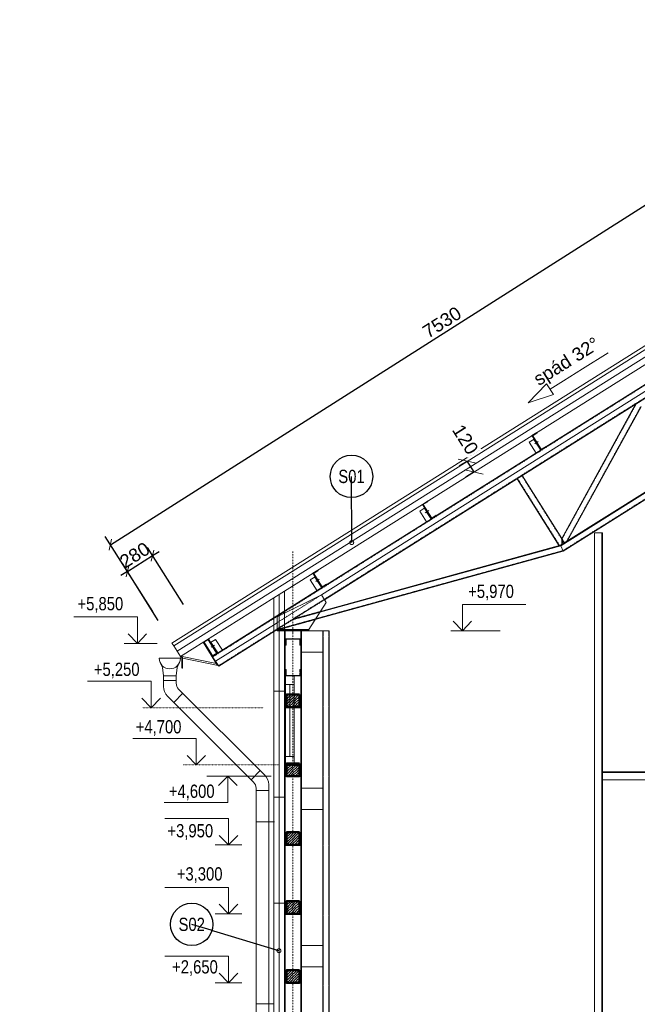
# Model space of a CAD drawing. Header units: millimetres. Extents: x -304119 to 197109, y 7818 to 249585.
# Tile 23 of 42: x -170722 to -164897, y 132531 to 141820. Entities that reach past the tile are written whole.
import ezdxf
from ezdxf import colors
from ezdxf.entities.mleader import LeaderData, LeaderLine
from ezdxf.enums import TextEntityAlignment as Align
from ezdxf.math import Vec2, Vec3

# ---------------------------------------------------------------- set-up
doc = ezdxf.new("R2010")
doc.units = ezdxf.units.MM
doc.set_wipeout_variables(frame=1)
for name, pattern in [('ACAD_ISO10W100', [18, 12, -3, 0, -3]), ('BOURANI', [8.89, 2.54, -6.35]), ('DASHDOT', [25.4, 12.7, -6.35, 0, -6.35]), ('Dashed', [19.05, 12.7, -6.35]), ('DOT', [6.35, 0, -6.35]), ('DXK_LINE_DOT2', [3.9198, 1.9599, -1.9599])]:
    doc.linetypes.add(name, pattern=pattern)
doc.layers.get('Defpoints').update_dxf_attribs({"color": 252, "lineweight": 5})
for name, color, linetype, lineweight in [('CAVNEJSI_POHLED', 252, 'Continuous', 5), ('CKBOURANI', 252, 'BOURANI', 5), ('CKBUBLINY', 252, 'Continuous', 5), ('CKBUBLINY_POPIS', 252, 'Continuous', 5), ('CKIZOLACE', 252, 'Continuous', 5), ('CKKOTY', 252, 'Continuous', 5), ('CKKOTY_VYS', 252, 'Continuous', 5), ('CKKROV', 252, 'Continuous', 5), ('CKOKNA', 252, 'Continuous', 5), ('CKSTENY_OSY', 252, 'DASHDOT', 5), ('CKSTENY_PODROVINOU', 252, 'Continuous', 5), ('CKSTENY_REZ', 252, 'Continuous', 5), ('CKSYMBOLY', 252, 'Continuous', 5), ('CKTEXTY_MALE', 252, 'Continuous', 5), ('CSPROFILY_REZY', 252, 'Continuous', 5), ('EL_BleskUz - bleskozvod', 3, 'ACAD_ISO10W100', 35)]:
    doc.layers.add(name, color=color, linetype=linetype, lineweight=lineweight)
doc.layers.add('CKNETISK', color=252, linetype='Continuous', lineweight=5, plot=False)
doc.styles.get("Standard").update_dxf_attribs({"font": 'arial.ttf'})
doc.linetypes.add('IZOLACE_TEPELNA_OS', pattern='A,0.001,[220,CADKON.SHX,S=0.05,R=0,X=0,Y=0],-1,[220,CADKON.SHX,S=0.05,R=180,X=1,Y=0],-1', length=2.001)
doc.dimstyles.new('CADKON', dxfattribs={"dimscale": 50, "dimtxt": 2.5, "dimasz": 2.5, "dimexe": 1.8, "dimexo": 5, "dimgap": 0.6, "dimtad": 1, "dimrnd": 1, "dimtxsty": 'Standard', "dimblk1": 'OBLIQUE', "dimblk2": 'OBLIQUE', "dimsah": 1, "dimcen": 2.5, "dimadec": 1, "dimazin": 2, "dimtfac": 1, "dimtdec": 4, "dimtix": 1, "dimtmove": 2, "dimatfit": 3, "dimldrblk": 'OPEN30', "dimfxl": 5, "dimfxlon": 1, "dimtfill": 1, "dimtolj": 1, "dimarcsym": 0})

# ---------------------------------------------------------------- blocks, each defined once
blk = doc.blocks.new('*U19')
h = blk.add_hatch()
h.set_pattern_fill('DREVO-PRIC_REZ', color=256, scale=10, style=0)
h.set_pattern_definition([(49, (45, 45), (-11.8525, 11.8525), [20, -220.293]), (45, (58.121, 60.094), (-11.8525, 11.8525), [20, -59.9026]), (41, (72.263, 74.236), (-11.8525, 11.8525), [20, -220.293]), (45, (87.358, 87.358), (-11.8525, 11.8525), [20, -59.9026]), (49, (101.5, 101.5), (-11.8525, 11.8525), [20, -220.293]), (41, (128.763, 130.736), (-11.8525, 11.8525), [20, -220.293]), (49, (158, 158), (-11.8525, 11.8525), [20, -220.293]), (41, (185.263, 187.236), (-11.8525, 11.8525), [20, -220.293])])
h.paths.add_polyline_path([(0, 0), (120, 0), (120, 120), (0, 120)])
at = {"color": 0, "linetype": 'ByBlock', "lineweight": -2}
blk.add_lwpolyline([(0, 0), (120, 0), (120, 120), (0, 120)], close=True, dxfattribs=at)
at = {"lineweight": 50}
blk.add_lwpolyline([(120, 120), (0, 120), (0, 0), (120, 0)], close=True, dxfattribs=at)
blk = doc.blocks.new('*U14')
at = {"color": 0, "linetype": 'ByBlock', "lineweight": -2}
for p, q in [((-445.1, 0), (-159.1, 0)), ((201.6, 0), (53, 0)), ((445.1, 0), (201.6, 59.9)), ((201.6, 59.9), (201.6, -59.9)), ((445.1, 0), (201.6, -59.9)), ((-159.1, 0), (53, 0))]:
    blk.add_line(p, q, dxfattribs=at)
at = {"color": 0, "linetype": 'Continuous', "lineweight": -2, "flags": 8}
blk.add_attdef('SPÁD', text='', height=100, dxfattribs=at).set_placement((4.3, 80), align=Align.CENTER)
blk = doc.blocks.new('CK2D_HEIGHTDIM_E101111F-5637-4D3B-B104-BAC278A7319C')
at = {"color": 0, "linetype": 'ByBlock', "lineweight": -2, "transparency": 16777216}
blk.add_lwpolyline([(-1.75, -1.8), (0, 0), (1.75, -1.8), (0, 0), (0, -5), (12, -5)], dxfattribs=at)
at = {"color": 0, "linetype": 'ByBlock', "lineweight": -2, "transparency": 16777216, "width": 0.8}
blk.add_attdef('VÝŠKA', text='', height=2.5, dxfattribs=at).set_placement((1.25, -4.2), align=Align.BOTTOM_LEFT)
at = {"color": 0, "linetype": 'ByBlock', "lineweight": -2, "transparency": 16777216, "width": 0.8, "flags": 8}
blk.add_attdef('OZNAČENIE', text='', height=2.5, dxfattribs=at).set_placement((1.25, -5.8), align=Align.TOP_LEFT)
at = {"layer": 'CKNETISK', "width": 0.8, "flags": 8}
blk.add_attdef('ZAOKRÚHĽOVANIE', text='', height=2.5, dxfattribs=at).set_placement((13.25, -4.2), align=Align.BOTTOM_LEFT)
blk = doc.blocks.new('CK2D_HEIGHTDIM_E7E90077-A346-4FA0-BE6B-16243E22FE2E')
at = {"color": 0, "linetype": 'ByBlock', "lineweight": -2, "transparency": 16777216}
blk.add_lwpolyline([(-1.75, 1.8), (0, 0), (1.75, 1.8), (0, 0), (0, 5), (12, 5)], dxfattribs=at)
at = {"color": 0, "linetype": 'ByBlock', "lineweight": -2, "transparency": 16777216, "width": 0.8}
blk.add_attdef('VÝŠKA', text='', height=2.5, dxfattribs=at).set_placement((1.25, 5.8), align=Align.BOTTOM_LEFT)
at = {"color": 0, "linetype": 'ByBlock', "lineweight": -2, "transparency": 16777216, "width": 0.8, "flags": 8}
blk.add_attdef('OZNAČENIE', text='', height=2.5, dxfattribs=at).set_placement((1.25, 4.2), align=Align.TOP_LEFT)
at = {"layer": 'CKNETISK', "width": 0.8, "flags": 8}
blk.add_attdef('ZAOKRÚHĽOVANIE', text='', height=2.5, dxfattribs=at).set_placement((13.25, 5.8), align=Align.BOTTOM_LEFT)
blk = doc.blocks.new('_OBLIQUE')
at = {"color": 0, "linetype": 'ByBlock'}
blk.add_line((-0.5, -0.5), (0.5, 0.5), dxfattribs=at)
blk = doc.blocks.new('*D44')
at = {"layer": 'CKKOTY', "color": 0, "lineweight": -2, "transparency": 16777216}
for p, q in [((-163111.1, 140275.6), (-163558.6, 140980.3)), ((-169866.8, 136867.3), (-163510.4, 140904.3)), ((-169467.6, 136238.6), (-169915.1, 136943.2))]:
    blk.add_line(p, q, dxfattribs=at)
at = {"layer": 'Defpoints', "color": 0, "transparency": 16777216}
for p in [(-163510.4, 140904.3), (-162896.7, 139938), (-169253.1, 135900.9)]:
    blk.add_point(p, dxfattribs=at)
at = {"layer": 'CKKOTY', "color": 0, "lineweight": -2, "transparency": 16777216, "xscale": 75, "yscale": 75, "zscale": 75}
for p, rotation in [((-163510.4, 140904.3), 32.419910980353), ((-169866.8, 136867.3), 212.419910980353)]:
    blk.add_blockref('_OBLIQUE', p, dxfattribs=dict(at, rotation=rotation))
at = {"layer": 'CKKOTY', "color": 0, "lineweight": 5, "transparency": 16777216, "insert": (-166738.9, 138965), "char_height": 125, "attachment_point": 5, "rotation": 32.41991}
blk.add_mtext('\\A1;7530', dxfattribs=at)
blk = doc.blocks.new('_Dot')
at = {"color": 0, "lineweight": -2}
blk.add_line((-0.5, 0), (-1, 0), dxfattribs=at)
at = {"color": 0, "const_width": 0.5}
blk.add_lwpolyline([(-0.25, 0, 1), (0.25, 0, 1)], format="xyb", close=True, dxfattribs=at)
blk = doc.blocks.new('*D47')
at = {"layer": 'CKKOTY', "color": 0, "lineweight": -2, "transparency": 16777216}
for p, q in [((-166507.7, 137650.4), (-166577, 137606.8)), ((-166437, 137553.1), (-166500.8, 137654.7)), ((-166443.9, 137548.8), (-166513.2, 137505.2))]:
    blk.add_line(p, q, dxfattribs=at)
at = {"layer": 'Defpoints', "color": 0, "transparency": 16777216}
blk.add_point((-166359.2, 137602), dxfattribs=at)
at = {"layer": 'CKKOTY', "color": 0, "lineweight": -2, "transparency": 16777216, "xscale": 125, "yscale": 125, "zscale": 125, "rotation": 302.1547419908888}
blk.add_blockref('_OBLIQUE', (-166437, 137553.1), dxfattribs=at)
at = {"layer": 'CKKOTY', "color": 0, "lineweight": 5, "transparency": 16777216, "insert": (-166518.9, 137860.1), "char_height": 125, "attachment_point": 5, "rotation": 302.15474, "bg_fill": 3, "box_fill_scale": 1.1, "bg_fill_color": 256, "bg_fill_true_color": 13158600, "bg_fill_transparency": 0}
blk.add_mtext('\\A1;120', dxfattribs=at)
at = {"layer": 'Defpoints', "color": 0, "transparency": 16777216}
for p in [(-166423.1, 137703.6), (-166500.8, 137654.7)]:
    blk.add_point(p, dxfattribs=at)
at = {"layer": 'CKKOTY', "color": 0, "lineweight": -2, "transparency": 16777216, "xscale": 125, "yscale": 125, "zscale": 125, "rotation": 122.1547419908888}
blk.add_blockref('_OBLIQUE', (-166500.8, 137654.7), dxfattribs=at)
blk = doc.blocks.new('_Open30')
at = {"color": 0, "lineweight": -2}
for p, q in [((-1, 0.268), (0, 0)), ((0, 0), (-1, -0.268)), ((0, 0), (-1, 0))]:
    blk.add_line(p, q, dxfattribs=at)
blk = doc.blocks.new('*U24')
at = {"color": 0, "linetype": 'ByBlock', "lineweight": -2}
for p, q in [((-100, 100), (100, 100)), ((-67.9, 11.9), (-89.6, 55.5)), ((-67.9, 11.9), (-60, -64.9)), ((67.9, 11.9), (60, -64.9)), ((67.9, 11.9), (89.6, 55.5)), ((60, -64.9), (-60, -64.9)), ((-60, -64.9), (-60, -134.3)), ((60, -64.9), (60, -164.8)), ((60, -108.3), (-60, -108.3)), ((-83.4, -190.8), (-892.8, -1000.2)), ((21.8, -257.2), (-790, -1068.9)), ((-123.4, -230.8), (-37.7, -316.6)), ((-852.8, -960.2), (-767, -1045.9)), ((-933.4, -1091.5), (-933.4, -5391.1)), ((-933.4, -1148.9), (-813.4, -1148.9)), ((-813.4, -1125.4), (-813.4, -5391.1)), ((-933.4, -5542), (-933.4, -5391.1)), ((-813.4, -5391.1), (-813.4, -5542))]:
    blk.add_line(p, q, dxfattribs=at)
for centre, radius, start, end in [((0, 100), 100, 180, 0), ((-140, -134.3), 80, 315, 0), ((-70.6, -164.8), 130.6, 315, 0), ((-802.8, -1094.9), 130.6, 133.53281, 178.53281), ((-733.4, -1125.4), 80, 135, 180)]:
    blk.add_arc(centre, radius, start, end, dxfattribs=at)
blk = doc.blocks.new('CK_BUBBLE_1_0_0_W_638F085E-B139-4290-94B1-B52A7F8E6AF8')
at = {"color": 0, "linetype": 'DOT', "transparency": 16777216}
blk.add_wipeout([(1, 0), (1, 0.031), (0.998, 0.062), (0.996, 0.092), (0.992, 0.123), (0.988, 0.153), (0.983, 0.184), (0.977, 0.214), (0.97, 0.244), (0.962, 0.274), (0.953, 0.303), (0.943, 0.332), (0.932, 0.361), (0.921, 0.39), (0.908, 0.418), (0.895, 0.446), (0.881, 0.473), (0.866, 0.5), (0.85, 0.526), (0.834, 0.552), (0.816, 0.578), (0.798, 0.603), (0.779, 0.627), (0.759, 0.651), (0.739, 0.674), (0.718, 0.696), (0.696, 0.718), (0.674, 0.739), (0.651, 0.759), (0.627, 0.779), (0.603, 0.798), (0.578, 0.816), (0.552, 0.834), (0.526, 0.85), (0.5, 0.866), (0.473, 0.881), (0.446, 0.895), (0.418, 0.908), (0.39, 0.921), (0.361, 0.932), (0.332, 0.943), (0.303, 0.953), (0.274, 0.962), (0.244, 0.97), (0.214, 0.977), (0.184, 0.983), (0.153, 0.988), (0.123, 0.992), (0.092, 0.996), (0.062, 0.998), (0.031, 1), (0, 1), (-0.031, 1), (-0.062, 0.998), (-0.092, 0.996), (-0.123, 0.992), (-0.153, 0.988), (-0.184, 0.983), (-0.214, 0.977), (-0.244, 0.97), (-0.274, 0.962), (-0.303, 0.953), (-0.332, 0.943), (-0.361, 0.932), (-0.39, 0.921), (-0.418, 0.908), (-0.446, 0.895), (-0.473, 0.881), (-0.5, 0.866), (-0.526, 0.85), (-0.552, 0.834), (-0.578, 0.816), (-0.603, 0.798), (-0.627, 0.779), (-0.651, 0.759), (-0.674, 0.739), (-0.696, 0.718), (-0.718, 0.696), (-0.739, 0.674), (-0.759, 0.651), (-0.779, 0.627), (-0.798, 0.603), (-0.816, 0.578), (-0.834, 0.552), (-0.85, 0.526), (-0.866, 0.5), (-0.881, 0.473), (-0.895, 0.446), (-0.908, 0.418), (-0.921, 0.39), (-0.932, 0.361), (-0.943, 0.332), (-0.953, 0.303), (-0.962, 0.274), (-0.97, 0.244), (-0.977, 0.214), (-0.983, 0.184), (-0.988, 0.153), (-0.992, 0.123), (-0.996, 0.092), (-0.998, 0.062), (-1, 0.031), (-1, 0), (-1, -0.031), (-0.998, -0.062), (-0.996, -0.092), (-0.992, -0.123), (-0.988, -0.153), (-0.983, -0.184), (-0.977, -0.214), (-0.97, -0.244), (-0.962, -0.274), (-0.953, -0.303), (-0.943, -0.332), (-0.932, -0.361), (-0.921, -0.39), (-0.908, -0.418), (-0.895, -0.446), (-0.881, -0.473), (-0.866, -0.5), (-0.85, -0.526), (-0.834, -0.552), (-0.816, -0.578), (-0.798, -0.603), (-0.779, -0.627), (-0.759, -0.651), (-0.739, -0.674), (-0.718, -0.696), (-0.696, -0.718), (-0.674, -0.739), (-0.651, -0.759), (-0.627, -0.779), (-0.603, -0.798), (-0.578, -0.816), (-0.552, -0.834), (-0.526, -0.85), (-0.5, -0.866), (-0.473, -0.881), (-0.446, -0.895), (-0.418, -0.908), (-0.39, -0.921), (-0.361, -0.932), (-0.332, -0.943), (-0.303, -0.953), (-0.274, -0.962), (-0.244, -0.97), (-0.214, -0.977), (-0.184, -0.983), (-0.153, -0.988), (-0.123, -0.992), (-0.092, -0.996), (-0.062, -0.998), (-0.031, -1), (0, -1), (0.031, -1), (0.062, -0.998), (0.092, -0.996), (0.123, -0.992), (0.153, -0.988), (0.184, -0.983), (0.214, -0.977), (0.244, -0.97), (0.274, -0.962), (0.303, -0.953), (0.332, -0.943), (0.361, -0.932), (0.39, -0.921), (0.418, -0.908), (0.446, -0.895), (0.473, -0.881), (0.5, -0.866), (0.526, -0.85), (0.552, -0.834), (0.578, -0.816), (0.603, -0.798), (0.627, -0.779), (0.651, -0.759), (0.674, -0.739), (0.696, -0.718), (0.718, -0.696), (0.739, -0.674), (0.759, -0.651), (0.779, -0.627), (0.798, -0.603), (0.816, -0.578), (0.834, -0.552), (0.85, -0.526), (0.866, -0.5), (0.881, -0.473), (0.895, -0.446), (0.908, -0.418), (0.921, -0.39), (0.932, -0.361), (0.943, -0.332), (0.953, -0.303), (0.962, -0.274), (0.97, -0.244), (0.977, -0.214), (0.983, -0.184), (0.988, -0.153), (0.992, -0.123), (0.996, -0.092), (0.998, -0.062), (1, -0.031)], dxfattribs=at)
at = {"color": 0, "linetype": 'ByBlock', "lineweight": -2, "transparency": 16777216}
blk.add_circle((0, 0), 1, dxfattribs=at)
at = {"layer": 'CKBUBLINY_POPIS', "linetype": 'ByBlock', "lineweight": -2, "transparency": 16777216, "width": 0.8}
blk.add_attdef('NUM1', text='', height=0.625, dxfattribs=at).set_placement((0, 0), align=Align.MIDDLE_CENTER)
blk = doc.blocks.new('_DotSmall')
at = {"color": 0, "const_width": 0.5}
blk.add_lwpolyline([(-0.0625, 0, 1), (0.0625, 0, 1)], format="xyb", close=True, dxfattribs=at)
blk = doc.blocks.new('*D49')
at = {"layer": 'CKKOTY', "color": 0, "lineweight": -2, "transparency": 16777216}
for p, q in [((-169178.3, 136302.3), (-169516.6, 136840.3)), ((-169705.6, 136615.2), (-169468.7, 136764.1)), ((-169468.7, 136764.1), (-169405.2, 136804.1)), ((-169415.2, 136153.4), (-169753.5, 136691.4)), ((-169705.6, 136615.2), (-169769.1, 136575.3))]:
    blk.add_line(p, q, dxfattribs=at)
at = {"layer": 'Defpoints', "color": 0, "transparency": 16777216}
for p in [(-169468.7, 136764.1), (-168965.5, 135963.6), (-169202.3, 135814.7)]:
    blk.add_point(p, dxfattribs=at)
at = {"layer": 'CKKOTY', "color": 0, "lineweight": -2, "transparency": 16777216, "xscale": 75, "yscale": 75, "zscale": 75}
for p, rotation in [((-169468.7, 136764.1), 212.1547419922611), ((-169705.6, 136615.2), 32.15474199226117)]:
    blk.add_blockref('_OBLIQUE', p, dxfattribs=dict(at, rotation=rotation))
at = {"layer": 'CKKOTY', "color": 0, "lineweight": 5, "transparency": 16777216, "insert": (-169637, 136769.1), "char_height": 125, "attachment_point": 5, "rotation": 32.15474}
blk.add_mtext('\\A1;280', dxfattribs=at)

msp = doc.modelspace()

# ---------------------------------------------------------------- linework, layer by layer
at = {"color": 252, "linetype": 'Continuous', "lineweight": 5}
for p, q in [((-165864.48721, 137818.51382), (-165830.62266, 137839.80213)), ((-166897.35607, 137169.22043), (-166863.49152, 137190.50874)), ((-167930.22494, 136519.92703), (-167896.36038, 136541.21534)), ((-168144.35009, 136085.62076), (-168144.35009, 136035.62076)), ((-168920.88607, 135944.41377), (-168859.68218, 135847.05318)), ((-168883.08879, 135920.92727), (-168916.95334, 135899.63896))]:
    msp.add_line(p, q, dxfattribs=at)
at = {"color": 252, "linetype": 'DXK_LINE_DOT2', "lineweight": 5}
for p, q in [((-168947.25406, 135975.08508), (-168942.17438, 135978.27832)), ((-168857.02168, 135842.82096), (-168903.58488, 135813.54871)), ((-168857.02115, 135842.82011), (-168862.10083, 135839.62686))]:
    msp.add_line(p, q, dxfattribs=at)
at = {"layer": 'CAVNEJSI_POHLED', "color": 252, "lineweight": 5}
for p, q in [((-169206.00427, 135795.88975), (-169198.71141, 135817.01119)), ((-168492.61634, 134252.94854), (-168319.35009, 134252.94854)), ((-168492.61634, 132536.18376), (-168324.35009, 132536.18376))]:
    msp.add_line(p, q, dxfattribs=at)
at = {"layer": 'CKBOURANI', "color": 252, "lineweight": 5, "ltscale": 0.2}
for p, q in [((-169563.15707, 135329.62076), (-168426.58772, 135329.62076)), ((-169181.01945, 134789.62076), (-168274.35009, 134789.62076))]:
    msp.add_line(p, q, dxfattribs=at)
at = {"layer": 'CKBUBLINY', "color": 252, "linetype": 'Dashed', "lineweight": 5, "ltscale": 0.4}
for p, q in [((-168214.35009, 134869.62076), (-168214.35009, 135549.62076)), ((-168174.35009, 135549.62076), (-168174.35009, 134869.62076)), ((-168134.35009, 134869.62076), (-168134.35009, 135549.62076))]:
    msp.add_line(p, q, dxfattribs=at)
msp.add_lwpolyline([(-168134.35009, 135629.62076), (-168214.35009, 135629.62076), (-168214.35009, 135549.62076), (-168134.35009, 135549.62076)], close=True, dxfattribs=at)
at = {"layer": 'CKIZOLACE', "color": 252, "linetype": 'IZOLACE_TEPELNA_OS', "lineweight": 5, "ltscale": 1.75}
msp.add_line((-162849.35009, 139879.28716), (-169237.65528, 135863.40043), dxfattribs=at)
at = {"layer": 'CKIZOLACE', "color": 252, "linetype": 'IZOLACE_TEPELNA_OS', "lineweight": 5, "ltscale": 1.515152}
msp.add_line((-168274.35009, 130484.62076), (-168274.35009, 136398.09338), dxfattribs=at)
at = {"layer": 'CKKOTY_VYS', "color": 252, "lineweight": 5}
for p, q in [((-166188.79024, 136054.62076), (-166654.80477, 136054.62076)), ((-169737.31014, 135936.66755), (-169424.58357, 135936.66755)), ((-168957.42242, 134684.62076), (-168349.1504, 134684.62076)), ((-168878.20694, 134034.62076), (-168628.20694, 134034.62076)), ((-168878.20694, 133384.62076), (-168628.20694, 133384.62076)), ((-168878.20694, 132734.62076), (-168628.20694, 132734.62076))]:
    msp.add_line(p, q, dxfattribs=at)
at = {"layer": 'CKOKNA', "color": 252, "lineweight": 5}
msp.add_lwpolyline([(-168134.35009, 134869.62076), (-168214.35009, 134869.62076), (-168214.35009, 134789.62076), (-168134.35009, 134789.62076)], close=True, dxfattribs=at)
at = {"layer": 'CKSTENY_OSY', "color": 252, "lineweight": 5}
msp.add_line((-168144.35009, 136802.36629), (-168144.35009, 127324.5862), dxfattribs=at)
at = {"layer": 'CKSTENY_PODROVINOU', "color": 252, "lineweight": 5}
for p, q in [((-168324.35009, 136366.66183), (-168224.35009, 136429.52493)), ((-168324.35009, 135484.62076), (-168224.35009, 135484.62076)), ((-168324.35009, 134484.62076), (-168224.35009, 134484.62076)), ((-168324.35009, 133484.62076), (-168224.35009, 133484.62076))]:
    msp.add_line(p, q, dxfattribs=at)
at = {"layer": 'CKSTENY_REZ', "color": 252, "lineweight": 5}
for p, q in [((-162849.35009, 139950.15773), (-169269.58775, 135914.19726)), ((-168324.35009, 136366.66183), (-169205.72282, 135812.6036)), ((-168324.35009, 136366.66183), (-168324.35009, 130484.62076)), ((-168224.35009, 132084.62076), (-168224.35009, 136429.52493)), ((-169205.72282, 135812.6036), (-169269.58775, 135914.19726))]:
    msp.add_line(p, q, dxfattribs=at)
at = {"layer": 'CSPROFILY_REZY', "color": 252, "lineweight": 5}
for p, q in [((-162849.35009, 139985.59301), (-169285.55398, 135939.59567)), ((-162857.35009, 139549.58722), (-167876.40605, 136394.32578)), ((-162857.35009, 139484.62179), (-167847.1388, 136347.7594)), ((-164772.15664, 138410.79733), (-165758.45048, 137790.75744)), ((-164913.07211, 138192.27907), (-165608.77219, 136926.29336)), ((-165557.43893, 136901.35149), (-164861.71354, 138167.38329)), ((-164913.07211, 138192.27907), (-164879.73284, 138213.23802)), ((-165915.407, 137833.75111), (-165868.84324, 137863.02253)), ((-165843.56779, 137926.15851), (-165890.13155, 137896.88708)), ((-165890.13155, 137896.88708), (-165804.97832, 137761.42887)), ((-165883.23744, 137895.31505), (-165840.90675, 137921.92544)), ((-165803.40629, 137768.32298), (-165883.23744, 137895.31505)), ((-165840.90675, 137921.92544), (-165843.56779, 137926.15851)), ((-165805.01371, 137761.48517), (-166791.30755, 137141.44528)), ((-165915.407, 137833.75111), (-165851.54208, 137732.15745)), ((-165864.48721, 137818.51382), (-165830.62266, 137839.80213)), ((-165804.97832, 137761.42887), (-165758.41456, 137790.7003)), ((-165761.0756, 137794.93336), (-165803.40629, 137768.32298)), ((-165758.41456, 137790.7003), (-165761.0756, 137794.93336)), ((-166030.39467, 137489.86715), (-165633.22428, 136858.09125)), ((-165982.13823, 137520.20386), (-165608.77219, 136926.29336)), ((-164796.67584, 137379.59076), (-165620.81144, 136861.51357)), ((-164787.28101, 137379.59076), (-165618.77338, 136856.88887)), ((-165596.35375, 136806.01787), (-164683.9379, 137379.59076)), ((-166948.27586, 137184.45771), (-166901.7121, 137213.72914)), ((-166876.43665, 137276.86511), (-166923.00041, 137247.59369)), ((-166923.00041, 137247.59369), (-166837.84718, 137112.13548)), ((-166916.10631, 137246.02166), (-166873.77561, 137272.63204)), ((-166836.27515, 137119.02958), (-166916.10631, 137246.02166)), ((-166873.77561, 137272.63204), (-166876.43665, 137276.86511)), ((-166837.87078, 137112.17301), (-167824.16461, 136492.13312)), ((-166948.27586, 137184.45771), (-166884.41094, 137082.86405)), ((-166897.35607, 137169.22043), (-166863.49152, 137190.50874)), ((-166837.84718, 137112.13548), (-166791.28342, 137141.4069)), ((-166793.94446, 137145.63997), (-166836.27515, 137119.02958)), ((-166791.28342, 137141.4069), (-166793.94446, 137145.63997)), ((-165299.35009, 136979.59076), (-165299.35009, 130684.62076)), ((-165224.35009, 136979.59076), (-165299.35009, 136979.59076)), ((-165224.35009, 130684.62076), (-165224.35009, 136979.59076)), ((-167889.54314, 136230.87997), (-165618.77326, 136856.8886)), ((-167889.53837, 136230.88746), (-165618.77327, 136856.88862)), ((-165620.81131, 136861.51327), (-167885.52748, 136237.17353)), ((-165618.77327, 136856.88862), (-165596.35476, 136806.01723)), ((-165596.35476, 136806.01723), (-167933.71051, 136161.65845)), ((-167981.14473, 136535.16432), (-167934.58097, 136564.43574)), ((-167909.30552, 136627.57172), (-167955.86928, 136598.30029)), ((-167955.86928, 136598.30029), (-167870.71604, 136462.84208)), ((-167948.97517, 136596.72826), (-167906.64448, 136623.33865)), ((-167869.14401, 136469.73619), (-167948.97517, 136596.72826)), ((-167906.64448, 136623.33865), (-167909.30552, 136627.57172)), ((-167870.72784, 136462.86085), (-168857.02168, 135842.82096)), ((-167981.14473, 136535.16432), (-167917.2798, 136433.57066)), ((-167930.22494, 136519.92703), (-167896.36038, 136541.21534)), ((-167870.71604, 136462.84208), (-167824.15228, 136492.11351)), ((-167826.81332, 136496.34657), (-167869.14401, 136469.73619)), ((-167824.15228, 136492.11351), (-167826.81332, 136496.34657)), ((-168294.34859, 136186.61851), (-167876.41141, 136394.32312)), ((-167876.41141, 136394.32312), (-167831.17241, 136322.36179)), ((-167831.17241, 136322.36179), (-167994.35009, 136066.62076)), ((-168294.34859, 136066.61851), (-168294.34859, 136186.61851)), ((-168294.34859, 136131.58355), (-168874.31262, 135766.98548)), ((-168144.35009, 136085.62076), (-168144.35009, 136035.62076)), ((-168294.34797, 136066.61851), (-168845.04035, 135720.42225)), ((-168294.34797, 136066.61851), (-168306.75686, 136058.81758)), ((-168294.35009, 136062.23786), (-168306.75686, 136058.81758)), ((-167994.35009, 136066.62076), (-168294.35009, 136066.62076)), ((-168294.35009, 136066.62076), (-168294.35009, 136060.62076)), ((-167994.35009, 136060.62076), (-168294.35009, 136060.62076)), ((-168294.35009, 136060.62076), (-168294.35009, 136054.62076)), ((-168294.35009, 136060.62076), (-167994.35009, 136060.62076)), ((-168294.35009, 136054.62076), (-167994.35009, 136054.62076)), ((-168064.35009, 136054.62076), (-168224.35009, 136054.62076)), ((-168064.35009, 136054.62076), (-168064.35009, 132084.62076)), ((-167994.35009, 136060.62076), (-167994.35009, 136066.62076)), ((-167994.35009, 136054.62076), (-167994.35009, 136060.62076)), ((-167864.35009, 136054.62076), (-167994.35009, 136054.62076)), ((-167864.35009, 136054.62076), (-167864.35009, 135854.62076)), ((-167864.35009, 136054.62076), (-167804.05009, 136054.62076)), ((-167804.05009, 136054.62076), (-167804.05009, 130684.62076)), ((-169285.55398, 135939.59567), (-169269.58775, 135914.19726)), ((-168992.97176, 135946.34574), (-168856.1073, 135728.63672)), ((-168942.17438, 135978.27832), (-168988.73814, 135949.0069)), ((-168988.73814, 135949.0069), (-168903.58491, 135813.54869)), ((-168981.84403, 135947.43487), (-168939.51334, 135974.04525)), ((-168902.01288, 135820.44279), (-168981.84403, 135947.43487)), ((-168944.59302, 135970.85201), (-168864.76187, 135843.85993)), ((-168939.51334, 135974.04525), (-168942.17438, 135978.27832)), ((-168942.17438, 135978.27832), (-168939.51334, 135974.04525)), ((-168939.51334, 135974.04525), (-168859.68218, 135847.05318)), ((-168874.32231, 135973.68519), (-168920.88607, 135944.41377)), ((-168883.08879, 135920.92727), (-168916.95334, 135899.63896)), ((-168874.32231, 135973.68519), (-168810.45739, 135872.09153)), ((-168214.35009, 135979.62076), (-168214.35009, 135919.62076)), ((-168074.35009, 135979.62076), (-168214.35009, 135979.62076)), ((-168214.35009, 135919.62076), (-168209.35009, 135919.62076)), ((-168209.35009, 135919.62076), (-168209.35009, 135974.62076)), ((-168209.35009, 135974.62076), (-168079.35009, 135974.62076)), ((-168079.35009, 135974.62076), (-168079.35009, 135919.62076)), ((-168079.35009, 135919.62076), (-168074.35009, 135919.62076)), ((-168074.35009, 135919.62076), (-168074.35009, 135979.62076)), ((-168867.17244, 135746.23794), (-169190.9217, 135813.08729)), ((-169190.9217, 135813.08729), (-169190.9217, 135701.8073)), ((-169185.9217, 135812.05487), (-169185.9217, 135701.8073)), ((-168903.58491, 135813.54869), (-168857.02115, 135842.82011)), ((-168859.68218, 135847.05318), (-168902.01288, 135820.44279)), ((-168857.02115, 135842.82011), (-168859.68218, 135847.05318)), ((-168857.02115, 135842.82011), (-168859.68218, 135847.05318)), ((-167864.35009, 135854.62076), (-168064.35009, 135854.62076)), ((-167864.35009, 135854.62076), (-167864.35009, 130684.62076)), ((-168849.32035, 135727.23531), (-169185.9217, 135796.73843)), ((-168874.31262, 135766.98548), (-168845.04035, 135720.42225)), ((-169185.9217, 135701.8073), (-169190.9217, 135701.8073)), ((-168209.35009, 135389.62076), (-168214.35009, 135389.62076)), ((-168214.35009, 135389.62076), (-168214.35009, 135329.62076)), ((-168209.35009, 135334.62076), (-168209.35009, 135389.62076)), ((-168074.35009, 135389.62076), (-168079.35009, 135389.62076)), ((-168079.35009, 135389.62076), (-168079.35009, 135334.62076)), ((-168074.35009, 135329.62076), (-168074.35009, 135389.62076)), ((-168214.35009, 135329.62076), (-168074.35009, 135329.62076)), ((-168204.35009, 135334.62076), (-168209.35009, 135334.62076)), ((-168079.35009, 135334.62076), (-168084.35009, 135334.62076)), ((-168209.35009, 134739.62076), (-168214.35009, 134739.62076)), ((-168214.35009, 134739.62076), (-168214.35009, 134679.62076)), ((-168209.35009, 134684.62076), (-168209.35009, 134739.62076)), ((-168074.35009, 134739.62076), (-168079.35009, 134739.62076)), ((-168079.35009, 134739.62076), (-168079.35009, 134684.62076)), ((-168074.35009, 134679.62076), (-168074.35009, 134739.62076)), ((-162291.85009, 134724.62076), (-165224.35009, 134724.62076)), ((-168214.35009, 134679.62076), (-168074.35009, 134679.62076)), ((-168204.35009, 134684.62076), (-168209.35009, 134684.62076)), ((-168204.35009, 134684.62076), (-168084.35009, 134684.62076)), ((-168079.35009, 134684.62076), (-168084.35009, 134684.62076)), ((-165224.35009, 134649.62076), (-162291.85009, 134649.62076)), ((-167864.35009, 134569.62076), (-168064.35009, 134569.62076)), ((-167864.35009, 134369.62076), (-168064.35009, 134369.62076)), ((-168209.35009, 134089.62076), (-168214.35009, 134089.62076)), ((-168214.35009, 134089.62076), (-168214.35009, 134029.62076)), ((-168209.35009, 134034.62076), (-168209.35009, 134089.62076)), ((-168074.35009, 134089.62076), (-168079.35009, 134089.62076)), ((-168079.35009, 134089.62076), (-168079.35009, 134034.62076)), ((-168074.35009, 134029.62076), (-168074.35009, 134089.62076)), ((-168214.35009, 134029.62076), (-168074.35009, 134029.62076)), ((-168204.35009, 134034.62076), (-168209.35009, 134034.62076)), ((-168204.35009, 134034.62076), (-168084.35009, 134034.62076)), ((-168079.35009, 134034.62076), (-168084.35009, 134034.62076)), ((-168209.35009, 133439.62076), (-168214.35009, 133439.62076)), ((-168214.35009, 133439.62076), (-168214.35009, 133379.62076)), ((-168209.35009, 133384.62076), (-168209.35009, 133439.62076)), ((-168074.35009, 133439.62076), (-168079.35009, 133439.62076)), ((-168079.35009, 133439.62076), (-168079.35009, 133384.62076)), ((-168074.35009, 133379.62076), (-168074.35009, 133439.62076)), ((-168214.35009, 133379.62076), (-168074.35009, 133379.62076)), ((-168204.35009, 133384.62076), (-168209.35009, 133384.62076)), ((-168204.35009, 133384.62076), (-168084.35009, 133384.62076)), ((-168079.35009, 133384.62076), (-168084.35009, 133384.62076)), ((-167864.35009, 133084.62076), (-168064.35009, 133084.62076)), ((-167864.35009, 132884.62076), (-168064.35009, 132884.62076)), ((-168209.35009, 132789.62076), (-168214.35009, 132789.62076)), ((-168214.35009, 132789.62076), (-168214.35009, 132729.62076)), ((-168209.35009, 132734.62076), (-168209.35009, 132789.62076)), ((-168074.35009, 132789.62076), (-168079.35009, 132789.62076)), ((-168079.35009, 132789.62076), (-168079.35009, 132734.62076)), ((-168074.35009, 132729.62076), (-168074.35009, 132789.62076)), ((-168214.35009, 132729.62076), (-168074.35009, 132729.62076)), ((-168204.35009, 132734.62076), (-168209.35009, 132734.62076)), ((-168204.35009, 132734.62076), (-168084.35009, 132734.62076)), ((-168079.35009, 132734.62076), (-168084.35009, 132734.62076))]:
    msp.add_line(p, q, dxfattribs=at)
at = {"layer": 'CSPROFILY_REZY', "color": 252, "linetype": 'Dashed', "lineweight": 5, "ltscale": 0.5}
for p, q in [((-162857.35009, 139608.6467), (-168900.92377, 135809.31569)), ((-162857.35009, 139490.52774), (-168847.70146, 135724.65527)), ((-163272.46355, 138272.79318), (-165598.39282, 136810.64192)), ((-164906.09892, 138196.66281), (-165606.33684, 136922.41946)), ((-164864.14889, 138171.25718), (-165564.41197, 136896.96802)), ((-165629.19741, 136859.20138), (-166027.03432, 137492.03751)), ((-165985.55073, 137518.11646), (-165586.38006, 136883.15874)), ((-165608.77219, 136926.29336), (-165582.99365, 136885.28763)), ((-165608.77219, 136926.29336), (-165607.12186, 136870.11926)), ((-165606.33684, 136922.41946), (-165606.22884, 136918.7436)), ((-165606.22884, 136918.7436), (-165605.77387, 136917.44778)), ((-165605.77387, 136917.44778), (-165605.52556, 136908.99579)), ((-165229.85009, 136979.59076), (-165229.85009, 130684.62076)), ((-165633.22428, 136858.09125), (-165620.81136, 136861.51326)), ((-165620.81144, 136861.51357), (-165618.77338, 136856.88887)), ((-165618.77326, 136856.8886), (-165620.81131, 136861.51327)), ((-165605.52556, 136908.99579), (-165603.98953, 136903.0015)), ((-165603.98953, 136903.0015), (-165603.77439, 136895.6785)), ((-165603.77439, 136895.6785), (-165599.60378, 136883.80013)), ((-165599.60378, 136883.80013), (-165593.61631, 136878.60927)), ((-165598.39281, 136810.6419), (-168292.06326, 136068.05481)), ((-167876.40605, 136394.32578), (-168294.34859, 136131.58355)), ((-167847.1388, 136347.7594), (-168294.34797, 136066.61851)), ((-167889.53837, 136230.88746), (-168145.12718, 136160.42711)), ((-167885.52748, 136237.17353), (-168130.43906, 136169.65601)), ((-167933.71051, 136161.65845), (-168294.35009, 136062.23786)), ((-168130.43906, 136169.65601), (-168129.11023, 136164.83582)), ((-168219.35009, 136054.62076), (-168219.35009, 129884.62076)), ((-168069.35009, 136054.62076), (-168069.35009, 129894.62076)), ((-167861.15009, 129884.62076), (-167861.15009, 136054.62076)), ((-167807.25009, 129884.62076), (-167807.25009, 136054.62076)), ((-168214.35009, 135629.62076), (-168214.35009, 135689.62076)), ((-168214.35009, 135689.62076), (-168209.35009, 135689.62076)), ((-168209.35009, 135689.62076), (-168209.35009, 135634.62076)), ((-168079.35009, 135634.62076), (-168079.35009, 135689.62076)), ((-168079.35009, 135689.62076), (-168074.35009, 135689.62076)), ((-168074.35009, 135689.62076), (-168074.35009, 135629.62076)), ((-165224.35009, 134719.12076), (-162291.85009, 134719.12076))]:
    msp.add_line(p, q, dxfattribs=at)
at = {"layer": 'CSPROFILY_REZY', "color": 252, "linetype": 'Dashed', "lineweight": 5, "ltscale": 0.3}
for p, q in [((-165809.21139, 137758.76783), (-165873.07631, 137860.36149)), ((-166842.08025, 137109.47444), (-166905.94517, 137211.0681)), ((-167874.94911, 136460.18104), (-167938.81404, 136561.7747)), ((-168947.25406, 135975.08508), (-168944.59302, 135970.85201)), ((-168916.653, 135947.07481), (-168852.78808, 135845.48115)), ((-168874.31261, 135766.98547), (-168903.58491, 135813.54869)), ((-168864.76187, 135843.85993), (-168862.10083, 135839.62686)), ((-168074.35009, 135629.62076), (-168214.35009, 135629.62076)), ((-168209.35009, 135634.62076), (-168079.35009, 135634.62076))]:
    msp.add_line(p, q, dxfattribs=at)
at = {"layer": 'CSPROFILY_REZY', "color": 252, "linetype": 'Dashed', "lineweight": 5, "ltscale": 0.2}
for p, q in [((-168074.35009, 134789.62076), (-168214.35009, 134789.62076)), ((-168214.35009, 134729.62076), (-168214.35009, 134789.62076)), ((-168209.35009, 134729.62076), (-168209.35009, 134784.62076)), ((-168209.35009, 134784.62076), (-168079.35009, 134784.62076)), ((-168079.35009, 134784.62076), (-168079.35009, 134729.62076)), ((-168074.35009, 134729.62076), (-168074.35009, 134789.62076)), ((-168214.35009, 134729.62076), (-168209.35009, 134729.62076)), ((-168079.35009, 134729.62076), (-168074.35009, 134729.62076))]:
    msp.add_line(p, q, dxfattribs=at)
at = {"layer": 'CSPROFILY_REZY', "color": 252, "lineweight": 5}
msp.add_lwpolyline([(-169128.27414, 135855.85649, 2, 2, 0), (-169195.72282, 135813.45616, 2, 2, 0), (-169195.72282, 135701.34828, 2, 2, 0)], format="xyseb", dxfattribs=at)

# ---------------------------------------------------------------- block references
at = {"layer": 'CAVNEJSI_POHLED', "color": 252, "lineweight": 5, "xscale": -1}
msp.add_blockref('*U24', (-169306.00427, 135695.88975), dxfattribs=at)
at = {"layer": 'CKKOTY_VYS', "color": 252, "lineweight": 5}
ref = msp.add_blockref('CK2D_HEIGHTDIM_E101111F-5637-4D3B-B104-BAC278A7319C', (-166546.61659, 136054.62076), dxfattribs=dict(at, xscale=-50, yscale=50, zscale=50, rotation=180))
ref.add_attrib('VÝŠKA_001', '+5,970', (-166491.89285, 136364.81277), dxfattribs={"layer": '0', "color": 0, "linetype": 'ByBlock', "lineweight": -2, "transparency": 16777216, "height": 125, "width": 0.8})
ref = msp.add_blockref('CK2D_HEIGHTDIM_E7E90077-A346-4FA0-BE6B-16243E22FE2E', (-169612.31014, 135936.66755), dxfattribs=dict(at, xscale=-50, yscale=50, zscale=50))
ref.add_attrib('VÝŠKA_001', '+5,850', (-170176.7044, 136248.50941), dxfattribs={"layer": '0', "color": 0, "linetype": 'ByBlock', "lineweight": -2, "transparency": 16777216, "height": 125, "width": 0.8})
ref = msp.add_blockref('CK2D_HEIGHTDIM_E7E90077-A346-4FA0-BE6B-16243E22FE2E', (-169481.72754, 135329.62076), dxfattribs=dict(at, xscale=-50, yscale=50, zscale=50))
ref.add_attrib('VÝŠKA_001', '+5,250', (-170022.55334, 135629.25397), dxfattribs={"layer": '0', "color": 0, "linetype": 'ByBlock', "lineweight": -2, "transparency": 16777216, "height": 125, "width": 0.8})
ref = msp.add_blockref('CK2D_HEIGHTDIM_E7E90077-A346-4FA0-BE6B-16243E22FE2E', (-169056.01945, 134789.62076), dxfattribs=dict(at, xscale=-50, yscale=50, zscale=50))
ref.add_attrib('VÝŠKA_001', '+4,700', (-169627.57076, 135087.27922), dxfattribs={"layer": '0', "color": 0, "linetype": 'ByBlock', "lineweight": -2, "transparency": 16777216, "height": 125, "width": 0.8})
ref = msp.add_blockref('CK2D_HEIGHTDIM_E7E90077-A346-4FA0-BE6B-16243E22FE2E', (-168758.51497, 134684.62076), dxfattribs=dict(at, xscale=50, yscale=50, zscale=50, rotation=180))
ref.add_attrib('VÝŠKA_001', '+4,600', (-169315.09823, 134479.07829), dxfattribs={"layer": '0', "color": 0, "linetype": 'ByBlock', "lineweight": -2, "transparency": 16777216, "height": 125, "width": 0.8})
ref = msp.add_blockref('CK2D_HEIGHTDIM_E7E90077-A346-4FA0-BE6B-16243E22FE2E', (-168753.20694, 134034.62076), dxfattribs=dict(at, xscale=-50, yscale=50, zscale=50))
ref.add_attrib('VÝŠKA_001', '+3,950', (-169328.54871, 134106.23171), dxfattribs={"layer": '0', "color": 0, "linetype": 'ByBlock', "lineweight": -2, "transparency": 16777216, "height": 125, "width": 0.8})
ref = msp.add_blockref('CK2D_HEIGHTDIM_E7E90077-A346-4FA0-BE6B-16243E22FE2E', (-168753.20694, 133384.62076), dxfattribs=dict(at, xscale=-50, yscale=50, zscale=50))
ref.add_attrib('VÝŠKA_001', '+3,300', (-169240.19535, 133699.34791), dxfattribs={"layer": '0', "color": 0, "linetype": 'ByBlock', "lineweight": -2, "transparency": 16777216, "height": 125, "width": 0.8})
ref = msp.add_blockref('CK2D_HEIGHTDIM_E7E90077-A346-4FA0-BE6B-16243E22FE2E', (-168753.20694, 132734.62076), dxfattribs=dict(at, xscale=-50, yscale=50, zscale=50))
ref.add_attrib('VÝŠKA_001', '+2,650', (-169284.49794, 132822.15282), dxfattribs={"layer": '0', "color": 0, "linetype": 'ByBlock', "lineweight": -2, "transparency": 16777216, "height": 125, "width": 0.8})
at = {"layer": 'CKKROV', "color": 252, "lineweight": 5}
for p in [(-168204.35009, 135334.62076), (-168204.35009, 134684.62076), (-168204.35009, 134034.62076), (-168204.35009, 133384.62076), (-168204.35009, 132734.62076)]:
    msp.add_blockref('*U19', p, dxfattribs=at)
at = {"layer": 'CKSYMBOLY', "color": 252, "lineweight": 5, "xscale": -1, "rotation": 31.99999999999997}
msp.add_blockref('*U14', (-165549.17133, 138441.00909), dxfattribs=at)

# ---------------------------------------------------------------- texts
at = {"layer": 'CKTEXTY_MALE', "color": 252, "lineweight": 5, "insert": (-165305.90212, 138834.30229), "char_height": 125, "width": 1135.8496392, "attachment_point": 3, "rotation": 32}
msp.add_mtext('spád 32°', dxfattribs=at)

# ---------------------------------------------------------------- dimensions: what is measured, and where the dimension line sits
at = {"layer": 'CKKOTY', "color": 252, "lineweight": 5}
for p1, p2, distance, picture, middle in [((-169253.11637, 135900.92815), (-162896.66599, 139937.95349), 1144.74985, '*D44', (-166738.9372, 138965.0066)), ((-169202.33637, 135814.73243), (-168965.45626, 135963.64261), 945.52914, '*D49', (-169637.04679, 136769.11624))]:
    dim = msp.add_aligned_dim(p1=p1, p2=p2, distance=distance, dimstyle='CADKON', override={"dimtxt": 2.5, "dimasz": 1.5, "dimexo": 8, "dimldrblk": 'Dot', "dimfxl": 1, "dimfxlon": 0, "dimtfill": 0}, dxfattribs=at)
    dim.commit()
    dim.dimension.update_dxf_attribs({"geometry": picture, "text_midpoint": middle})

# ---------------------------------------------------------------- leaders
at = {"layer": 'CKBUBLINY', "color": 252, "lineweight": 5}
ml = msp.add_multileader_block('Standard', dxfattribs=at)
ml.set_content('CK_BUBBLE_1_0_0_W_638F085E-B139-4290-94B1-B52A7F8E6AF8', color=252, scale=200)
ml.set_attribute('NUM1', 'S01', width=0.8)
ml.set_leader_properties(color=256)
ml.set_arrow_properties(name='DOTSMALL')
ml.build(insert=Vec2(0, 0))
ml.multileader.update_dxf_attribs({"has_dogleg": 0, "text_right_attachment_type": 6, "dogleg_length": 0, "arrow_head_size": 75, "scale": 50})
ctx = ml.context
ctx.base_point, ctx.scale, ctx.char_height, ctx.arrow_head_size, ctx.landing_gap_size, ctx.plane_origin = Vec3(-167592.49246, 137511.36185), 50, 9, 75, 4.5, Vec3(-167393.79661, 137950.44507)
ctx.right_attachment, ctx.attachment_type = 6, 1
notes = []
notes.append((ctx, [(0, (1, 1, 0), (-167592.49246, 137511.36185), (-1, 0), 0, [(0, [(-167590.59545, 136887.12615)], 0, [])])]))
ctx.block.insert = Vec3(-167592.49246, 137511.36185)
ml = msp.add_multileader_block('Standard', dxfattribs=at)
ml.set_content('CK_BUBBLE_1_0_0_W_638F085E-B139-4290-94B1-B52A7F8E6AF8', color=252, scale=200)
ml.set_attribute('NUM1', 'S02', width=0.8)
ml.set_leader_properties(color=256)
ml.set_arrow_properties(name='DOTSMALL')
ml.build(insert=Vec2(0, 0))
ml.multileader.update_dxf_attribs({"has_dogleg": 0, "text_right_attachment_type": 6, "dogleg_length": 0, "arrow_head_size": 75, "scale": 50})
ctx = ml.context
ctx.base_point, ctx.scale, ctx.char_height, ctx.arrow_head_size, ctx.landing_gap_size, ctx.plane_origin = Vec3(-169099.27946, 133285.70584), 50, 9, 75, 4.5, Vec3(-166951.01971, 133903.98152)
ctx.right_attachment, ctx.attachment_type = 6, 1
notes.append((ctx, [(0, (1, 1, 0), (-169099.27946, 133285.70584), (-1, 0), 0, [(0, [(-168276.50839, 133036.87958)], 0, [])])]))
ctx.block.insert = Vec3(-169099.27946, 133285.70584)
for ctx, leaders in notes:
    for number, flags, end, landing, length, lines in leaders:
        leader = LeaderData()
        leader.index, (leader.has_last_leader_line, leader.has_dogleg_vector, leader.attachment_direction) = number, flags
        leader.last_leader_point, leader.dogleg_vector, leader.dogleg_length = Vec3(end), Vec3(landing), length
        for number, points, colour, breaks in lines:
            line = LeaderLine()
            line.index, line.vertices, line.color, line.breaks = number, Vec3.list(points), colors.encode_raw_color(colour), breaks
            leader.lines.append(line)
        ctx.leaders.append(leader)

# ---------------------------------------------------------------- next in the draw order: dimensions: what is measured, and where the dimension line sits
at = {"layer": 'CKKOTY', "color": 252, "lineweight": 5}
dim = msp.add_linear_dim(base=(-166500.84002, 137654.71793), p1=(-166359.22007, 137602.00349), p2=(-166423.085, 137703.59715), angle=122.154741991, dimstyle='CADKON', override={"dimtxt": 2.5, "dimexo": 2, "dimfxl": 1, "dimfxlon": 0}, dxfattribs=at)
dim.commit()
dim.dimension.update_dxf_attribs({"geometry": '*D47', "text_midpoint": (-166518.92524, 137860.08126), "dimtype": 161})

# ---------------------------------------------------------------- next in the draw order: linework, layer by layer
at = {"layer": 'CKSTENY_REZ', "color": 252, "lineweight": 5}
msp.add_line((-162849.35009, 139808.4166), (-168224.35009, 136429.52493), dxfattribs=at)
at = {"layer": 'EL_BleskUz - bleskozvod'}
for centre in [(-127816.16352, 189584.62076), (-126958.16352, 189584.62076), (-139221.74359, 120040.2191), (-121725.07775, 120040.2191), (-198907.15901, 109281.42397)]:
    msp.add_circle(centre, 60000, dxfattribs=at)

doc.saveas('drawing.dxf')
